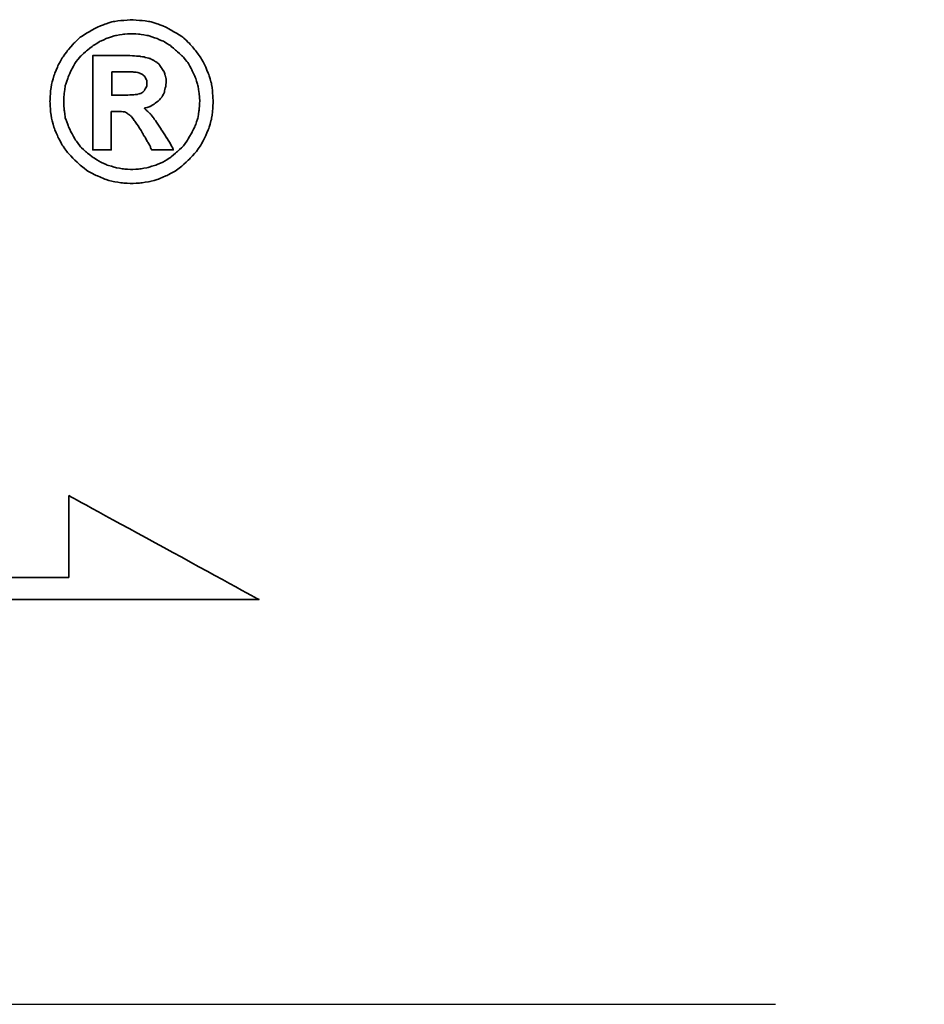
# Model space of a CAD drawing. Extents: x 36 to 141, y 71 to 133.
# Tile 45 of 47: x 129.68 to 132.86, y 98.27 to 101.73. Entities that reach past the tile are written whole.
import ezdxf

# ---------------------------------------------------------------- set-up
doc = ezdxf.new("R2010")
doc.units = 0
doc.header["$LTSCALE"] = 5
doc.header["$MEASUREMENT"] = 0
doc.linetypes.add('CENTER', pattern=[2, 1.25, -0.25, 0.25, -0.25])
for name, color, linetype in [('CL', 1, 'CENTER'), ('DIM', 4, 'CONTINUOUS'), ('layer 1', 7, 'CONTINUOUS')]:
    doc.layers.add(name, color=color, linetype=linetype)

# ---------------------------------------------------------------- blocks, each defined once
blk = doc.blocks.new('TBI MOTION logo(完整正式版)')
at = {"layer": 'layer 1', "color": 22, "lineweight": 35}
for points, knots in [([(81.20634, 4.98624), (81.20634, 4.98624), (81.18649, 5.32862), (81.18649, 5.32862), (81.18649, 5.32862), (81.18649, 5.32862), (81.13886, 5.66206), (81.13886, 5.66206), (81.13886, 5.66206), (81.13886, 5.66206), (81.04359, 5.97764), (81.04359, 5.97764), (81.04359, 5.97764), (81.04359, 5.97764), (80.91061, 6.29124), (80.91061, 6.29124), (80.91061, 6.29124), (80.91061, 6.29124), (80.75778, 6.58697), (80.75778, 6.58697), (80.75778, 6.58697), (80.75778, 6.58697), (80.5593, 6.85294), (80.5593, 6.85294), (80.5593, 6.85294), (80.5593, 6.85294), (80.33105, 7.1189), (80.33105, 7.1189), (80.33105, 7.1189), (80.33105, 7.1189), (80.09287, 7.33921), (80.09287, 7.33921), (80.09287, 7.33921), (80.09287, 7.33921), (79.815, 7.51982), (79.815, 7.51982), (79.815, 7.51982), (79.815, 7.51982), (79.51133, 7.69051), (79.51133, 7.69051), (79.51133, 7.69051), (79.51133, 7.69051), (79.19773, 7.8235), (79.19773, 7.8235), (79.19773, 7.8235), (79.19773, 7.8235), (78.88215, 7.91877), (78.88215, 7.91877), (78.88215, 7.91877), (78.88215, 7.91877), (78.54871, 7.95846), (78.54871, 7.95846), (78.54871, 7.95846), (78.54871, 7.95846), (78.21526, 7.98625), (78.21526, 7.98625), (78.21526, 7.98625), (78.21526, 7.98625), (77.87388, 7.95846), (77.87388, 7.95846), (77.87388, 7.95846), (77.87388, 7.95846), (77.54044, 7.91877), (77.54044, 7.91877), (77.54044, 7.91877), (77.54044, 7.91877), (77.22485, 7.8235), (77.22485, 7.8235), (77.22485, 7.8235), (77.22485, 7.8235), (76.91027, 7.69051), (76.91027, 7.69051), (76.91027, 7.69051), (76.91027, 7.69051), (76.6056, 7.51982), (76.6056, 7.51982), (76.6056, 7.51982), (76.6056, 7.51982), (76.32972, 7.33921), (76.32972, 7.33921), (76.32972, 7.33921), (76.32972, 7.33921), (76.09154, 7.1189), (76.09154, 7.1189), (76.09154, 7.1189), (76.09154, 7.1189), (75.86329, 6.85294), (75.86329, 6.85294), (75.86329, 6.85294), (75.86329, 6.85294), (75.66382, 6.58697), (75.66382, 6.58697), (75.66382, 6.58697), (75.66382, 6.58697), (75.51099, 6.29124), (75.51099, 6.29124), (75.51099, 6.29124), (75.51099, 6.29124), (75.37702, 5.97764), (75.37702, 5.97764), (75.37702, 5.97764), (75.37702, 5.97764), (75.28175, 5.66206), (75.28175, 5.66206), (75.28175, 5.66206), (75.28175, 5.66206), (75.23411, 5.32862), (75.23411, 5.32862), (75.23411, 5.32862), (75.23411, 5.32862), (75.21625, 4.98624), (75.21625, 4.98624), (75.21625, 4.98624), (75.21625, 4.98624), (75.23411, 4.6528), (75.23411, 4.6528), (75.23411, 4.6528), (75.23411, 4.6528), (75.28175, 4.32035), (75.28175, 4.32035), (75.28175, 4.32035), (75.28175, 4.32035), (75.37702, 3.99583), (75.37702, 3.99583), (75.37702, 3.99583), (75.37702, 3.99583), (75.51099, 3.68224), (75.51099, 3.68224), (75.51099, 3.68224), (75.51099, 3.68224), (75.66382, 3.38749), (75.66382, 3.38749), (75.66382, 3.38749), (75.66382, 3.38749), (75.86329, 3.10963), (75.86329, 3.10963), (75.86329, 3.10963), (75.86329, 3.10963), (76.09154, 2.87145), (76.09154, 2.87145), (76.09154, 2.87145), (76.09154, 2.87145), (76.32972, 2.6432), (76.32972, 2.6432), (76.32972, 2.6432), (76.32972, 2.6432), (76.6056, 2.43381), (76.6056, 2.43381), (76.6056, 2.43381), (76.6056, 2.43381), (76.91027, 2.27205), (76.91027, 2.27205), (76.91027, 2.27205), (76.91027, 2.27205), (77.22485, 2.13906), (77.22485, 2.13906), (77.22485, 2.13906), (77.22485, 2.13906), (77.54044, 2.0438), (77.54044, 2.0438), (77.54044, 2.0438), (77.54044, 2.0438), (77.87388, 1.99616), (77.87388, 1.99616), (77.87388, 1.99616), (77.87388, 1.99616), (78.21526, 1.97631), (78.21526, 1.97631), (78.21526, 1.97631), (78.21526, 1.97631), (78.54871, 1.99616), (78.54871, 1.99616), (78.54871, 1.99616), (78.54871, 1.99616), (78.88215, 2.0438), (78.88215, 2.0438), (78.88215, 2.0438), (78.88215, 2.0438), (79.19773, 2.13906), (79.19773, 2.13906), (79.19773, 2.13906), (79.19773, 2.13906), (79.51133, 2.27205), (79.51133, 2.27205), (79.51133, 2.27205), (79.51133, 2.27205), (79.815, 2.43381), (79.815, 2.43381), (79.815, 2.43381), (79.815, 2.43381), (80.09287, 2.6432), (80.09287, 2.6432), (80.09287, 2.6432), (80.09287, 2.6432), (80.33105, 2.87145), (80.33105, 2.87145), (80.33105, 2.87145), (80.33105, 2.87145), (80.5593, 3.10963), (80.5593, 3.10963), (80.5593, 3.10963), (80.5593, 3.10963), (80.75778, 3.38749), (80.75778, 3.38749), (80.75778, 3.38749), (80.75778, 3.38749), (80.91061, 3.68224), (80.91061, 3.68224), (80.91061, 3.68224), (80.91061, 3.68224), (81.04359, 3.99583), (81.04359, 3.99583), (81.04359, 3.99583), (81.04359, 3.99583), (81.13886, 4.32035), (81.13886, 4.32035), (81.13886, 4.32035), (81.13886, 4.32035), (81.18649, 4.6528), (81.18649, 4.6528), (81.18649, 4.6528), (81.18649, 4.6528), (81.20634, 4.98624), (81.20634, 4.98624)], [0, 0, 0, 0, 0.01785714, 0.01785714, 0.01785714, 0.01785715, 0.03571429, 0.03571429, 0.03571429, 0.0357143, 0.05357143, 0.05357143, 0.05357143, 0.05357144, 0.07142857, 0.07142857, 0.07142857, 0.07142858, 0.08928571, 0.08928571, 0.08928571, 0.08928572, 0.10714286, 0.10714286, 0.10714286, 0.10714287, 0.125, 0.125, 0.125, 0.12500001, 0.14285714, 0.14285714, 0.14285714, 0.14285715, 0.16071429, 0.16071429, 0.16071429, 0.1607143, 0.17857143, 0.17857143, 0.17857143, 0.17857144, 0.19642857, 0.19642857, 0.19642857, 0.19642858, 0.21428571, 0.21428571, 0.21428571, 0.21428572, 0.23214286, 0.23214286, 0.23214286, 0.23214287, 0.25, 0.25, 0.25, 0.25000001, 0.26785714, 0.26785714, 0.26785714, 0.26785715, 0.28571429, 0.28571429, 0.28571429, 0.2857143, 0.30357143, 0.30357143, 0.30357143, 0.30357144, 0.32142857, 0.32142857, 0.32142857, 0.32142858, 0.33928571, 0.33928571, 0.33928571, 0.33928572, 0.35714286, 0.35714286, 0.35714286, 0.35714287, 0.375, 0.375, 0.375, 0.37500001, 0.39285714, 0.39285714, 0.39285714, 0.39285715, 0.41071429, 0.41071429, 0.41071429, 0.4107143, 0.42857143, 0.42857143, 0.42857143, 0.42857144, 0.44642857, 0.44642857, 0.44642857, 0.44642858, 0.46428571, 0.46428571, 0.46428571, 0.46428572, 0.48214286, 0.48214286, 0.48214286, 0.48214287, 0.5, 0.5, 0.5, 0.50000001, 0.51785714, 0.51785714, 0.51785714, 0.51785715, 0.53571429, 0.53571429, 0.53571429, 0.5357143, 0.55357143, 0.55357143, 0.55357143, 0.55357144, 0.57142857, 0.57142857, 0.57142857, 0.57142858, 0.58928571, 0.58928571, 0.58928571, 0.58928572, 0.60714286, 0.60714286, 0.60714286, 0.60714287, 0.625, 0.625, 0.625, 0.62500001, 0.64285714, 0.64285714, 0.64285714, 0.64285715, 0.66071429, 0.66071429, 0.66071429, 0.6607143, 0.67857143, 0.67857143, 0.67857143, 0.67857144, 0.69642857, 0.69642857, 0.69642857, 0.69642858, 0.71428571, 0.71428571, 0.71428571, 0.71428572, 0.73214286, 0.73214286, 0.73214286, 0.73214287, 0.75, 0.75, 0.75, 0.75000001, 0.76785714, 0.76785714, 0.76785714, 0.76785715, 0.78571429, 0.78571429, 0.78571429, 0.7857143, 0.80357143, 0.80357143, 0.80357143, 0.80357144, 0.82142857, 0.82142857, 0.82142857, 0.82142858, 0.83928571, 0.83928571, 0.83928571, 0.83928572, 0.85714286, 0.85714286, 0.85714286, 0.85714287, 0.875, 0.875, 0.875, 0.87500001, 0.89285714, 0.89285714, 0.89285714, 0.89285715, 0.91071429, 0.91071429, 0.91071429, 0.9107143, 0.92857143, 0.92857143, 0.92857143, 0.92857144, 0.94642857, 0.94642857, 0.94642857, 0.94642858, 0.96428571, 0.96428571, 0.96428571, 0.96428572, 0.98214286, 0.98214286, 0.98214286, 0.98214287, 1, 1, 1, 1]), ([(80.71014, 4.98624), (80.71014, 4.98624), (80.69129, 5.29091), (80.69129, 5.29091), (80.69129, 5.29091), (80.69129, 5.29091), (80.64464, 5.57672), (80.64464, 5.57672), (80.64464, 5.57672), (80.64464, 5.57672), (80.54937, 5.87245), (80.54937, 5.87245), (80.54937, 5.87245), (80.54937, 5.87245), (80.41639, 6.14833), (80.41639, 6.14833), (80.41639, 6.14833), (80.41639, 6.14833), (80.27349, 6.41429), (80.27349, 6.41429), (80.27349, 6.41429), (80.27349, 6.41429), (80.08295, 6.64255), (80.08295, 6.64255), (80.08295, 6.64255), (80.08295, 6.64255), (79.86264, 6.84301), (79.86264, 6.84301), (79.86264, 6.84301), (79.86264, 6.84301), (79.63439, 7.03355), (79.63439, 7.03355), (79.63439, 7.03355), (79.63439, 7.03355), (79.37835, 7.1963), (79.37835, 7.1963), (79.37835, 7.1963), (79.37835, 7.1963), (79.10246, 7.30944), (79.10246, 7.30944), (79.10246, 7.30944), (79.10246, 7.30944), (78.81665, 7.40471), (78.81665, 7.40471), (78.81665, 7.40471), (78.81665, 7.40471), (78.511, 7.45234), (78.511, 7.45234), (78.511, 7.45234), (78.511, 7.45234), (78.21526, 7.47219), (78.21526, 7.47219), (78.21526, 7.47219), (78.21526, 7.47219), (77.9106, 7.45234), (77.9106, 7.45234), (77.9106, 7.45234), (77.9106, 7.45234), (77.61685, 7.40471), (77.61685, 7.40471), (77.61685, 7.40471), (77.61685, 7.40471), (77.32012, 7.30944), (77.32012, 7.30944), (77.32012, 7.30944), (77.32012, 7.30944), (77.06309, 7.1963), (77.06309, 7.1963), (77.06309, 7.1963), (77.06309, 7.1963), (76.80606, 7.03355), (76.80606, 7.03355), (76.80606, 7.03355), (76.80606, 7.03355), (76.55797, 6.84301), (76.55797, 6.84301), (76.55797, 6.84301), (76.55797, 6.84301), (76.34063, 6.64255), (76.34063, 6.64255), (76.34063, 6.64255), (76.34063, 6.64255), (76.1491, 6.41429), (76.1491, 6.41429), (76.1491, 6.41429), (76.1491, 6.41429), (76.0062, 6.14833), (76.0062, 6.14833), (76.0062, 6.14833), (76.0062, 6.14833), (75.88314, 5.87245), (75.88314, 5.87245), (75.88314, 5.87245), (75.88314, 5.87245), (75.77794, 5.57672), (75.77794, 5.57672), (75.77794, 5.57672), (75.77794, 5.57672), (75.73924, 5.29091), (75.73924, 5.29091), (75.73924, 5.29091), (75.73924, 5.29091), (75.72039, 4.98624), (75.72039, 4.98624), (75.72039, 4.98624), (75.72039, 4.98624), (75.73924, 4.67165), (75.73924, 4.67165), (75.73924, 4.67165), (75.73924, 4.67165), (75.77794, 4.37791), (75.77794, 4.37791), (75.77794, 4.37791), (75.77794, 4.37791), (75.88314, 4.10102), (75.88314, 4.10102), (75.88314, 4.10102), (75.88314, 4.10102), (76.0062, 3.83407), (76.0062, 3.83407), (76.0062, 3.83407), (76.0062, 3.83407), (76.15902, 3.56811), (76.15902, 3.56811), (76.15902, 3.56811), (76.15902, 3.56811), (76.34063, 3.32001), (76.34063, 3.32001), (76.34063, 3.32001), (76.34063, 3.32001), (76.55797, 3.11955), (76.55797, 3.11955), (76.55797, 3.11955), (76.55797, 3.11955), (76.80606, 2.92901), (76.80606, 2.92901), (76.80606, 2.92901), (76.80606, 2.92901), (77.06309, 2.76725), (77.06309, 2.76725), (77.06309, 2.76725), (77.06309, 2.76725), (77.32012, 2.65412), (77.32012, 2.65412), (77.32012, 2.65412), (77.32012, 2.65412), (77.61685, 2.55786), (77.61685, 2.55786), (77.61685, 2.55786), (77.61685, 2.55786), (77.9106, 2.51022), (77.9106, 2.51022), (77.9106, 2.51022), (77.9106, 2.51022), (78.21526, 2.49137), (78.21526, 2.49137), (78.21526, 2.49137), (78.21526, 2.49137), (78.511, 2.51022), (78.511, 2.51022), (78.511, 2.51022), (78.511, 2.51022), (78.81665, 2.55786), (78.81665, 2.55786), (78.81665, 2.55786), (78.81665, 2.55786), (79.10246, 2.65412), (79.10246, 2.65412), (79.10246, 2.65412), (79.10246, 2.65412), (79.37835, 2.76725), (79.37835, 2.76725), (79.37835, 2.76725), (79.37835, 2.76725), (79.63439, 2.92901), (79.63439, 2.92901), (79.63439, 2.92901), (79.63439, 2.92901), (79.86264, 3.11955), (79.86264, 3.11955), (79.86264, 3.11955), (79.86264, 3.11955), (80.08295, 3.32001), (80.08295, 3.32001), (80.08295, 3.32001), (80.08295, 3.32001), (80.26356, 3.56811), (80.26356, 3.56811), (80.26356, 3.56811), (80.26356, 3.56811), (80.41639, 3.83407), (80.41639, 3.83407), (80.41639, 3.83407), (80.41639, 3.83407), (80.54937, 4.10102), (80.54937, 4.10102), (80.54937, 4.10102), (80.54937, 4.10102), (80.64464, 4.37791), (80.64464, 4.37791), (80.64464, 4.37791), (80.64464, 4.37791), (80.69129, 4.67165), (80.69129, 4.67165), (80.69129, 4.67165), (80.69129, 4.67165), (80.71014, 4.98624), (80.71014, 4.98624)], [0, 0, 0, 0, 0.01923077, 0.01923077, 0.01923077, 0.01923078, 0.03846154, 0.03846154, 0.03846154, 0.03846155, 0.05769231, 0.05769231, 0.05769231, 0.05769232, 0.07692308, 0.07692308, 0.07692308, 0.07692309, 0.09615385, 0.09615385, 0.09615385, 0.09615386, 0.11538462, 0.11538462, 0.11538462, 0.11538463, 0.13461538, 0.13461538, 0.13461538, 0.13461539, 0.15384615, 0.15384615, 0.15384615, 0.15384616, 0.17307692, 0.17307692, 0.17307692, 0.17307693, 0.19230769, 0.19230769, 0.19230769, 0.1923077, 0.21153846, 0.21153846, 0.21153846, 0.21153847, 0.23076923, 0.23076923, 0.23076923, 0.23076924, 0.25, 0.25, 0.25, 0.25000001, 0.26923077, 0.26923077, 0.26923077, 0.26923078, 0.28846154, 0.28846154, 0.28846154, 0.28846155, 0.30769231, 0.30769231, 0.30769231, 0.30769232, 0.32692308, 0.32692308, 0.32692308, 0.32692309, 0.34615385, 0.34615385, 0.34615385, 0.34615386, 0.36538462, 0.36538462, 0.36538462, 0.36538463, 0.38461538, 0.38461538, 0.38461538, 0.38461539, 0.40384615, 0.40384615, 0.40384615, 0.40384616, 0.42307692, 0.42307692, 0.42307692, 0.42307693, 0.44230769, 0.44230769, 0.44230769, 0.4423077, 0.46153846, 0.46153846, 0.46153846, 0.46153847, 0.48076923, 0.48076923, 0.48076923, 0.48076924, 0.5, 0.5, 0.5, 0.50000001, 0.51923077, 0.51923077, 0.51923077, 0.51923078, 0.53846154, 0.53846154, 0.53846154, 0.53846155, 0.55769231, 0.55769231, 0.55769231, 0.55769232, 0.57692308, 0.57692308, 0.57692308, 0.57692309, 0.59615385, 0.59615385, 0.59615385, 0.59615386, 0.61538462, 0.61538462, 0.61538462, 0.61538463, 0.63461538, 0.63461538, 0.63461538, 0.63461539, 0.65384615, 0.65384615, 0.65384615, 0.65384616, 0.67307692, 0.67307692, 0.67307692, 0.67307693, 0.69230769, 0.69230769, 0.69230769, 0.6923077, 0.71153846, 0.71153846, 0.71153846, 0.71153847, 0.73076923, 0.73076923, 0.73076923, 0.73076924, 0.75, 0.75, 0.75, 0.75000001, 0.76923077, 0.76923077, 0.76923077, 0.76923078, 0.78846154, 0.78846154, 0.78846154, 0.78846155, 0.80769231, 0.80769231, 0.80769231, 0.80769232, 0.82692308, 0.82692308, 0.82692308, 0.82692309, 0.84615385, 0.84615385, 0.84615385, 0.84615386, 0.86538462, 0.86538462, 0.86538462, 0.86538463, 0.88461538, 0.88461538, 0.88461538, 0.88461539, 0.90384615, 0.90384615, 0.90384615, 0.90384616, 0.92307692, 0.92307692, 0.92307692, 0.92307693, 0.94230769, 0.94230769, 0.94230769, 0.9423077, 0.96153846, 0.96153846, 0.96153846, 0.96153847, 0.98076923, 0.98076923, 0.98076923, 0.98076924, 1, 1, 1, 1]), ([(76.78721, 3.2823), (76.78721, 3.2823), (76.78721, 3.32001), (76.78721, 3.32001), (76.78721, 3.32001), (76.78721, 3.32001), (76.78721, 3.42422), (76.78721, 3.42422), (76.78721, 3.42422), (76.78721, 3.42422), (76.78721, 3.59689), (76.78721, 3.59689), (76.78721, 3.59689), (76.78721, 3.59689), (76.78721, 3.80529), (76.78721, 3.80529), (76.78721, 3.80529), (76.78721, 3.80529), (76.78721, 4.0524), (76.78721, 4.0524), (76.78721, 4.0524), (76.78721, 4.0524), (76.78721, 4.32035), (76.78721, 4.32035), (76.78721, 4.32035), (76.78721, 4.32035), (76.78721, 4.92868), (76.78721, 4.92868), (76.78721, 4.92868), (76.78721, 4.92868), (76.78721, 5.53801), (76.78721, 5.53801), (76.78721, 5.53801), (76.78721, 5.53801), (76.78721, 5.82482), (76.78721, 5.82482), (76.78721, 5.82482), (76.78721, 5.82482), (76.78721, 6.07291), (76.78721, 6.07291), (76.78721, 6.07291), (76.78721, 6.07291), (76.78721, 6.30017), (76.78721, 6.30017), (76.78721, 6.30017), (76.78721, 6.30017), (76.78721, 6.45399), (76.78721, 6.45399), (76.78721, 6.45399), (76.78721, 6.45399), (76.78721, 6.5572), (76.78721, 6.5572), (76.78721, 6.5572), (76.78721, 6.5572), (76.78721, 6.59689), (76.78721, 6.59689), (76.78721, 6.59689), (76.78721, 6.59689), (76.78721, 6.67232), (76.78721, 6.67232), (76.78721, 6.67232), (76.78721, 6.67232), (76.8537, 6.67232), (76.8537, 6.67232), (76.8537, 6.67232), (76.8537, 6.67232), (76.87355, 6.67232), (76.87355, 6.67232), (76.87355, 6.67232), (76.87355, 6.67232), (76.91027, 6.67232), (76.91027, 6.67232), (76.91027, 6.67232), (76.91027, 6.67232), (77.04424, 6.67232), (77.04424, 6.67232), (77.04424, 6.67232), (77.04424, 6.67232), (77.22485, 6.67232), (77.22485, 6.67232), (77.22485, 6.67232), (77.22485, 6.67232), (77.43524, 6.67232), (77.43524, 6.67232), (77.43524, 6.67232), (77.43524, 6.67232), (77.65357, 6.67232), (77.65357, 6.67232), (77.65357, 6.67232), (77.65357, 6.67232), (77.82625, 6.67232), (77.82625, 6.67232), (77.82625, 6.67232), (77.82625, 6.67232), (77.94037, 6.67232), (77.94037, 6.67232), (77.94037, 6.67232), (77.94037, 6.67232), (77.97709, 6.67232), (77.97709, 6.67232), (77.97709, 6.67232), (77.97709, 6.67232), (77.99694, 6.67232), (77.99694, 6.67232), (77.99694, 6.67232), (77.99694, 6.67232), (78.00686, 6.67232), (78.00686, 6.67232), (78.00686, 6.67232), (78.00686, 6.67232), (78.28275, 6.6624), (78.28275, 6.6624), (78.28275, 6.6624), (78.28275, 6.6624), (78.50107, 6.64255), (78.50107, 6.64255), (78.50107, 6.64255), (78.50107, 6.64255), (78.511, 6.64255), (78.511, 6.64255), (78.511, 6.64255), (78.511, 6.64255), (78.70154, 6.61476), (78.70154, 6.61476), (78.70154, 6.61476), (78.70154, 6.61476), (78.70154, 6.60483), (78.70154, 6.60483), (78.70154, 6.60483), (78.70154, 6.60483), (78.86429, 6.56713), (78.86429, 6.56713), (78.86429, 6.56713), (78.86429, 6.56713), (78.87223, 6.56713), (78.87223, 6.56713), (78.87223, 6.56713), (78.87223, 6.56713), (78.99727, 6.51056), (78.99727, 6.51056), (78.99727, 6.51056), (78.99727, 6.51056), (79.00719, 6.51056), (79.00719, 6.51056), (79.00719, 6.51056), (79.00719, 6.51056), (79.00719, 6.50162), (79.00719, 6.50162), (79.00719, 6.50162), (79.00719, 6.50162), (79.1104, 6.43415), (79.1104, 6.43415), (79.1104, 6.43415), (79.1104, 6.43415), (79.12132, 6.43415), (79.12132, 6.43415), (79.12132, 6.43415), (79.12132, 6.43415), (79.22552, 6.34781), (79.22552, 6.34781), (79.22552, 6.34781), (79.22552, 6.34781), (79.23544, 6.33888), (79.23544, 6.33888), (79.23544, 6.33888), (79.23544, 6.33888), (79.23544, 6.32895), (79.23544, 6.32895), (79.23544, 6.32895), (79.23544, 6.32895), (79.31087, 6.21483), (79.31087, 6.21483), (79.31087, 6.21483), (79.31087, 6.21483), (79.38629, 6.1007), (79.38629, 6.1007), (79.38629, 6.1007), (79.38629, 6.1007), (79.3972, 6.1007), (79.3972, 6.1007), (79.3972, 6.1007), (79.3972, 6.1007), (79.3972, 6.09078), (79.3972, 6.09078), (79.3972, 6.09078), (79.3972, 6.09078), (79.43392, 5.97764), (79.43392, 5.97764), (79.43392, 5.97764), (79.43392, 5.97764), (79.43392, 5.96772), (79.43392, 5.96772), (79.43392, 5.96772), (79.43392, 5.96772), (79.47362, 5.83474), (79.47362, 5.83474), (79.47362, 5.83474), (79.47362, 5.83474), (79.48156, 5.82482), (79.48156, 5.82482), (79.48156, 5.82482), (79.48156, 5.82482), (79.48156, 5.69977), (79.48156, 5.69977), (79.48156, 5.69977), (79.48156, 5.69977), (79.48156, 5.69183), (79.48156, 5.69183), (79.48156, 5.69183), (79.48156, 5.69183), (79.4637, 5.51915), (79.4637, 5.51915), (79.4637, 5.51915), (79.4637, 5.51915), (79.4637, 5.51122), (79.4637, 5.51122), (79.4637, 5.51122), (79.4637, 5.51122), (79.45377, 5.51122), (79.45377, 5.51122), (79.45377, 5.51122), (79.45377, 5.51122), (79.41507, 5.34847), (79.41507, 5.34847), (79.41507, 5.34847), (79.41507, 5.34847), (79.41507, 5.33854), (79.41507, 5.33854), (79.41507, 5.33854), (79.41507, 5.33854), (79.41507, 5.32862), (79.41507, 5.32862), (79.41507, 5.32862), (79.41507, 5.32862), (79.33865, 5.16785), (79.33865, 5.16785), (79.33865, 5.16785), (79.33865, 5.16785), (79.33071, 5.15693), (79.33071, 5.15693), (79.33071, 5.15693), (79.33071, 5.15693), (79.2156, 5.02495), (79.2156, 5.02495), (79.2156, 5.02495), (79.2156, 5.02495), (79.20567, 5.01502), (79.20567, 5.01502), (79.20567, 5.01502), (79.20567, 5.01502), (79.05483, 4.89991), (79.05483, 4.89991), (79.05483, 4.89991), (79.05483, 4.89991), (79.04491, 4.89197), (79.04491, 4.89197), (79.04491, 4.89197), (79.04491, 4.89197), (78.89208, 4.7967), (78.89208, 4.7967), (78.89208, 4.7967), (78.89208, 4.7967), (78.88215, 4.7967), (78.88215, 4.7967), (78.88215, 4.7967), (78.88215, 4.7967), (78.69161, 4.73913), (78.69161, 4.73913), (78.69161, 4.73913), (78.69161, 4.73913), (78.68169, 4.73913), (78.68169, 4.73913), (78.68169, 4.73913), (78.68169, 4.73913), (78.68169, 4.72921), (78.68169, 4.72921), (78.68169, 4.72921), (78.68169, 4.72921), (78.78688, 4.63394), (78.78688, 4.63394), (78.78688, 4.63394), (78.78688, 4.63394), (78.902, 4.52875), (78.902, 4.52875), (78.902, 4.52875), (78.902, 4.52875), (78.91093, 4.52081), (78.91093, 4.52081), (78.91093, 4.52081), (78.91093, 4.52081), (79.02506, 4.36798), (79.02506, 4.36798), (79.02506, 4.36798), (79.02506, 4.36798), (79.1501, 4.1953), (79.1501, 4.1953), (79.1501, 4.1953), (79.1501, 4.1953), (79.1501, 4.18736), (79.1501, 4.18736), (79.1501, 4.18736), (79.1501, 4.18736), (79.29201, 3.96705), (79.29201, 3.96705), (79.29201, 3.96705), (79.29201, 3.96705), (79.31087, 3.93828), (79.31087, 3.93828), (79.31087, 3.93828), (79.31087, 3.93828), (79.32079, 3.93828), (79.32079, 3.93828), (79.32079, 3.93828), (79.32079, 3.93828), (79.3585, 3.87178), (79.3585, 3.87178), (79.3585, 3.87178), (79.3585, 3.87178), (79.50141, 3.64353), (79.50141, 3.64353), (79.50141, 3.64353), (79.50141, 3.64353), (79.51133, 3.64353), (79.51133, 3.64353), (79.51133, 3.64353), (79.51133, 3.64353), (79.64431, 3.41528), (79.64431, 3.41528), (79.64431, 3.41528), (79.64431, 3.41528), (79.68202, 3.3478), (79.68202, 3.3478), (79.68202, 3.3478), (79.68202, 3.3478), (79.70187, 3.31009), (79.70187, 3.31009), (79.70187, 3.31009), (79.70187, 3.31009), (79.7495, 3.2049), (79.7495, 3.2049), (79.7495, 3.2049), (79.7495, 3.2049), (79.64431, 3.2049), (79.64431, 3.2049), (79.64431, 3.2049), (79.64431, 3.2049), (79.62546, 3.2049), (79.62546, 3.2049), (79.62546, 3.2049), (79.62546, 3.2049), (79.53912, 3.2049), (79.53912, 3.2049), (79.53912, 3.2049), (79.53912, 3.2049), (79.31087, 3.2049), (79.31087, 3.2049), (79.31087, 3.2049), (79.31087, 3.2049), (79.08262, 3.2049), (79.08262, 3.2049), (79.08262, 3.2049), (79.08262, 3.2049), (79.00719, 3.2049), (79.00719, 3.2049), (79.00719, 3.2049), (79.00719, 3.2049), (78.98735, 3.2049), (78.98735, 3.2049), (78.98735, 3.2049), (78.98735, 3.2049), (78.94964, 3.2049), (78.94964, 3.2049), (78.94964, 3.2049), (78.94964, 3.2049), (78.92979, 3.24459), (78.92979, 3.24459), (78.92979, 3.24459), (78.92979, 3.24459), (78.91093, 3.2823), (78.91093, 3.2823), (78.91093, 3.2823), (78.91093, 3.2823), (78.91093, 3.29223), (78.91093, 3.29223), (78.91093, 3.29223), (78.91093, 3.29223), (78.89208, 3.3478), (78.89208, 3.3478), (78.89208, 3.3478), (78.89208, 3.3478), (78.78688, 3.52048), (78.78688, 3.52048), (78.78688, 3.52048), (78.78688, 3.52048), (78.69161, 3.7001), (78.69161, 3.7001), (78.69161, 3.7001), (78.69161, 3.7001), (78.6539, 3.7388), (78.6539, 3.7388), (78.6539, 3.7388), (78.6539, 3.7388), (78.64398, 3.74873), (78.64398, 3.74873), (78.64398, 3.74873), (78.64398, 3.74873), (78.64398, 3.75766), (78.64398, 3.75766), (78.64398, 3.75766), (78.64398, 3.75766), (78.63405, 3.78644), (78.63405, 3.78644), (78.63405, 3.78644), (78.63405, 3.78644), (78.48321, 4.04347), (78.48321, 4.04347), (78.48321, 4.04347), (78.48321, 4.04347), (78.33038, 4.2618), (78.33038, 4.2618), (78.33038, 4.2618), (78.33038, 4.2618), (78.20732, 4.43447), (78.20732, 4.43447), (78.20732, 4.43447), (78.20732, 4.43447), (78.09221, 4.52081), (78.09221, 4.52081), (78.09221, 4.52081), (78.09221, 4.52081), (78.02472, 4.56845), (78.02472, 4.56845), (78.02472, 4.56845), (78.02472, 4.56845), (77.9493, 4.60616), (77.9493, 4.60616), (77.9493, 4.60616), (77.9493, 4.60616), (77.8451, 4.61608), (77.8451, 4.61608), (77.8451, 4.61608), (77.8451, 4.61608), (77.71113, 4.61608), (77.71113, 4.61608), (77.71113, 4.61608), (77.71113, 4.61608), (77.69128, 4.61608), (77.69128, 4.61608), (77.69128, 4.61608), (77.69128, 4.61608), (77.67342, 4.61608), (77.67342, 4.61608), (77.67342, 4.61608), (77.67342, 4.61608), (77.5583, 4.61608), (77.5583, 4.61608), (77.5583, 4.61608), (77.5583, 4.61608), (77.46303, 4.61608), (77.46303, 4.61608), (77.46303, 4.61608), (77.46303, 4.61608), (77.46303, 4.54761), (77.46303, 4.54761), (77.46303, 4.54761), (77.46303, 4.54761), (77.46303, 4.47318), (77.46303, 4.47318), (77.46303, 4.47318), (77.46303, 4.47318), (77.46303, 4.24294), (77.46303, 4.24294), (77.46303, 4.24294), (77.46303, 4.24294), (77.46303, 3.99583), (77.46303, 3.99583), (77.46303, 3.99583), (77.46303, 3.99583), (77.46303, 3.72888), (77.46303, 3.72888), (77.46303, 3.72888), (77.46303, 3.72888), (77.46303, 3.51055), (77.46303, 3.51055), (77.46303, 3.51055), (77.46303, 3.51055), (77.46303, 3.42422), (77.46303, 3.42422), (77.46303, 3.42422), (77.46303, 3.42422), (77.46303, 3.35773), (77.46303, 3.35773), (77.46303, 3.35773), (77.46303, 3.35773), (77.46303, 3.30017), (77.46303, 3.30017), (77.46303, 3.30017), (77.46303, 3.30017), (77.46303, 3.2823), (77.46303, 3.2823), (77.46303, 3.2823), (77.46303, 3.2823), (77.46303, 3.2049), (77.46303, 3.2049), (77.46303, 3.2049), (77.46303, 3.2049), (77.39753, 3.2049), (77.39753, 3.2049), (77.39753, 3.2049), (77.39753, 3.2049), (77.37768, 3.2049), (77.37768, 3.2049), (77.37768, 3.2049), (77.37768, 3.2049), (77.32012, 3.2049), (77.32012, 3.2049), (77.32012, 3.2049), (77.32012, 3.2049), (77.12165, 3.2049), (77.12165, 3.2049), (77.12165, 3.2049), (77.12165, 3.2049), (76.94897, 3.2049), (76.94897, 3.2049), (76.94897, 3.2049), (76.94897, 3.2049), (76.8924, 3.2049), (76.8924, 3.2049), (76.8924, 3.2049), (76.8924, 3.2049), (76.8537, 3.2049), (76.8537, 3.2049), (76.8537, 3.2049), (76.8537, 3.2049), (76.78721, 3.2049), (76.78721, 3.2049), (76.78721, 3.2049), (76.78721, 3.2049), (76.78721, 3.2823), (76.78721, 3.2823)], [0, 0, 0, 0, 0.00740741, 0.00740741, 0.00740741, 0.00740742, 0.01481481, 0.01481481, 0.01481481, 0.01481482, 0.02222222, 0.02222222, 0.02222222, 0.02222223, 0.02962963, 0.02962963, 0.02962963, 0.02962964, 0.03703704, 0.03703704, 0.03703704, 0.03703705, 0.04444444, 0.04444444, 0.04444444, 0.04444445, 0.05185185, 0.05185185, 0.05185185, 0.05185186, 0.05925926, 0.05925926, 0.05925926, 0.05925927, 0.06666667, 0.06666667, 0.06666667, 0.06666668, 0.07407407, 0.07407407, 0.07407407, 0.07407408, 0.08148148, 0.08148148, 0.08148148, 0.08148149, 0.08888889, 0.08888889, 0.08888889, 0.0888889, 0.0962963, 0.0962963, 0.0962963, 0.09629631, 0.1037037, 0.1037037, 0.1037037, 0.10370371, 0.11111111, 0.11111111, 0.11111111, 0.11111112, 0.11851852, 0.11851852, 0.11851852, 0.11851853, 0.12592593, 0.12592593, 0.12592593, 0.12592594, 0.13333333, 0.13333333, 0.13333333, 0.13333334, 0.14074074, 0.14074074, 0.14074074, 0.14074075, 0.14814815, 0.14814815, 0.14814815, 0.14814816, 0.15555556, 0.15555556, 0.15555556, 0.15555557, 0.16296296, 0.16296296, 0.16296296, 0.16296297, 0.17037037, 0.17037037, 0.17037037, 0.17037038, 0.17777778, 0.17777778, 0.17777778, 0.17777779, 0.18518519, 0.18518519, 0.18518519, 0.1851852, 0.19259259, 0.19259259, 0.19259259, 0.1925926, 0.2, 0.2, 0.2, 0.20000001, 0.20740741, 0.20740741, 0.20740741, 0.20740742, 0.21481481, 0.21481481, 0.21481481, 0.21481482, 0.22222222, 0.22222222, 0.22222222, 0.22222223, 0.22962963, 0.22962963, 0.22962963, 0.22962964, 0.23703704, 0.23703704, 0.23703704, 0.23703705, 0.24444444, 0.24444444, 0.24444444, 0.24444445, 0.25185185, 0.25185185, 0.25185185, 0.25185186, 0.25925926, 0.25925926, 0.25925926, 0.25925927, 0.26666667, 0.26666667, 0.26666667, 0.26666668, 0.27407407, 0.27407407, 0.27407407, 0.27407408, 0.28148148, 0.28148148, 0.28148148, 0.28148149, 0.28888889, 0.28888889, 0.28888889, 0.2888889, 0.2962963, 0.2962963, 0.2962963, 0.29629631, 0.3037037, 0.3037037, 0.3037037, 0.30370371, 0.31111111, 0.31111111, 0.31111111, 0.31111112, 0.31851852, 0.31851852, 0.31851852, 0.31851853, 0.32592593, 0.32592593, 0.32592593, 0.32592594, 0.33333333, 0.33333333, 0.33333333, 0.33333334, 0.34074074, 0.34074074, 0.34074074, 0.34074075, 0.34814815, 0.34814815, 0.34814815, 0.34814816, 0.35555556, 0.35555556, 0.35555556, 0.35555557, 0.36296296, 0.36296296, 0.36296296, 0.36296297, 0.37037037, 0.37037037, 0.37037037, 0.37037038, 0.37777778, 0.37777778, 0.37777778, 0.37777779, 0.38518519, 0.38518519, 0.38518519, 0.3851852, 0.39259259, 0.39259259, 0.39259259, 0.3925926, 0.4, 0.4, 0.4, 0.40000001, 0.40740741, 0.40740741, 0.40740741, 0.40740742, 0.41481481, 0.41481481, 0.41481481, 0.41481482, 0.42222222, 0.42222222, 0.42222222, 0.42222223, 0.42962963, 0.42962963, 0.42962963, 0.42962964, 0.43703704, 0.43703704, 0.43703704, 0.43703705, 0.44444444, 0.44444444, 0.44444444, 0.44444445, 0.45185185, 0.45185185, 0.45185185, 0.45185186, 0.45925926, 0.45925926, 0.45925926, 0.45925927, 0.46666667, 0.46666667, 0.46666667, 0.46666668, 0.47407407, 0.47407407, 0.47407407, 0.47407408, 0.48148148, 0.48148148, 0.48148148, 0.48148149, 0.48888889, 0.48888889, 0.48888889, 0.4888889, 0.4962963, 0.4962963, 0.4962963, 0.49629631, 0.5037037, 0.5037037, 0.5037037, 0.50370371, 0.51111111, 0.51111111, 0.51111111, 0.51111112, 0.51851852, 0.51851852, 0.51851852, 0.51851853, 0.52592593, 0.52592593, 0.52592593, 0.52592594, 0.53333333, 0.53333333, 0.53333333, 0.53333334, 0.54074074, 0.54074074, 0.54074074, 0.54074075, 0.54814815, 0.54814815, 0.54814815, 0.54814816, 0.55555556, 0.55555556, 0.55555556, 0.55555557, 0.56296296, 0.56296296, 0.56296296, 0.56296297, 0.57037037, 0.57037037, 0.57037037, 0.57037038, 0.57777778, 0.57777778, 0.57777778, 0.57777779, 0.58518519, 0.58518519, 0.58518519, 0.5851852, 0.59259259, 0.59259259, 0.59259259, 0.5925926, 0.6, 0.6, 0.6, 0.60000001, 0.60740741, 0.60740741, 0.60740741, 0.60740742, 0.61481481, 0.61481481, 0.61481481, 0.61481482, 0.62222222, 0.62222222, 0.62222222, 0.62222223, 0.62962963, 0.62962963, 0.62962963, 0.62962964, 0.63703704, 0.63703704, 0.63703704, 0.63703705, 0.64444444, 0.64444444, 0.64444444, 0.64444445, 0.65185185, 0.65185185, 0.65185185, 0.65185186, 0.65925926, 0.65925926, 0.65925926, 0.65925927, 0.66666667, 0.66666667, 0.66666667, 0.66666668, 0.67407407, 0.67407407, 0.67407407, 0.67407408, 0.68148148, 0.68148148, 0.68148148, 0.68148149, 0.68888889, 0.68888889, 0.68888889, 0.6888889, 0.6962963, 0.6962963, 0.6962963, 0.69629631, 0.7037037, 0.7037037, 0.7037037, 0.70370371, 0.71111111, 0.71111111, 0.71111111, 0.71111112, 0.71851852, 0.71851852, 0.71851852, 0.71851853, 0.72592593, 0.72592593, 0.72592593, 0.72592594, 0.73333333, 0.73333333, 0.73333333, 0.73333334, 0.74074074, 0.74074074, 0.74074074, 0.74074075, 0.74814815, 0.74814815, 0.74814815, 0.74814816, 0.75555556, 0.75555556, 0.75555556, 0.75555557, 0.76296296, 0.76296296, 0.76296296, 0.76296297, 0.77037037, 0.77037037, 0.77037037, 0.77037038, 0.77777778, 0.77777778, 0.77777778, 0.77777779, 0.78518519, 0.78518519, 0.78518519, 0.7851852, 0.79259259, 0.79259259, 0.79259259, 0.7925926, 0.8, 0.8, 0.8, 0.80000001, 0.80740741, 0.80740741, 0.80740741, 0.80740742, 0.81481481, 0.81481481, 0.81481481, 0.81481482, 0.82222222, 0.82222222, 0.82222222, 0.82222223, 0.82962963, 0.82962963, 0.82962963, 0.82962964, 0.83703704, 0.83703704, 0.83703704, 0.83703705, 0.84444444, 0.84444444, 0.84444444, 0.84444445, 0.85185185, 0.85185185, 0.85185185, 0.85185186, 0.85925926, 0.85925926, 0.85925926, 0.85925927, 0.86666667, 0.86666667, 0.86666667, 0.86666668, 0.87407407, 0.87407407, 0.87407407, 0.87407408, 0.88148148, 0.88148148, 0.88148148, 0.88148149, 0.88888889, 0.88888889, 0.88888889, 0.8888889, 0.8962963, 0.8962963, 0.8962963, 0.89629631, 0.9037037, 0.9037037, 0.9037037, 0.90370371, 0.91111111, 0.91111111, 0.91111111, 0.91111112, 0.91851852, 0.91851852, 0.91851852, 0.91851853, 0.92592593, 0.92592593, 0.92592593, 0.92592594, 0.93333333, 0.93333333, 0.93333333, 0.93333334, 0.94074074, 0.94074074, 0.94074074, 0.94074075, 0.94814815, 0.94814815, 0.94814815, 0.94814816, 0.95555556, 0.95555556, 0.95555556, 0.95555557, 0.96296296, 0.96296296, 0.96296296, 0.96296297, 0.97037037, 0.97037037, 0.97037037, 0.97037038, 0.97777778, 0.97777778, 0.97777778, 0.97777779, 0.98518519, 0.98518519, 0.98518519, 0.9851852, 0.99259259, 0.99259259, 0.99259259, 0.9925926, 1, 1, 1, 1]), ([(77.48288, 6.07291), (77.48288, 6.07291), (77.48288, 5.99551), (77.48288, 5.99551), (77.48288, 5.99551), (77.48288, 5.99551), (77.48288, 5.82482), (77.48288, 5.82482), (77.48288, 5.82482), (77.48288, 5.82482), (77.48288, 5.63328), (77.48288, 5.63328), (77.48288, 5.63328), (77.48288, 5.63328), (77.48288, 5.46358), (77.48288, 5.46358), (77.48288, 5.46358), (77.48288, 5.46358), (77.48288, 5.29091), (77.48288, 5.29091), (77.48288, 5.29091), (77.48288, 5.29091), (77.48288, 5.21449), (77.48288, 5.21449), (77.48288, 5.21449), (77.48288, 5.21449), (77.50074, 5.21449), (77.50074, 5.21449), (77.50074, 5.21449), (77.50074, 5.21449), (77.71113, 5.21449), (77.71113, 5.21449), (77.71113, 5.21449), (77.71113, 5.21449), (77.94037, 5.21449), (77.94037, 5.21449), (77.94037, 5.21449), (77.94037, 5.21449), (78.01579, 5.21449), (78.01579, 5.21449), (78.01579, 5.21449), (78.01579, 5.21449), (78.03465, 5.21449), (78.03465, 5.21449), (78.03465, 5.21449), (78.03465, 5.21449), (78.2629, 5.23335), (78.2629, 5.23335), (78.2629, 5.23335), (78.2629, 5.23335), (78.42565, 5.24327), (78.42565, 5.24327), (78.42565, 5.24327), (78.42565, 5.24327), (78.54871, 5.28098), (78.54871, 5.28098), (78.54871, 5.28098), (78.54871, 5.28098), (78.62611, 5.32862), (78.62611, 5.32862), (78.62611, 5.32862), (78.62611, 5.32862), (78.69161, 5.40503), (78.69161, 5.40503), (78.69161, 5.40503), (78.69161, 5.40503), (78.73925, 5.48145), (78.73925, 5.48145), (78.73925, 5.48145), (78.73925, 5.48145), (78.77696, 5.55885), (78.77696, 5.55885), (78.77696, 5.55885), (78.77696, 5.55885), (78.77696, 5.65214), (78.77696, 5.65214), (78.77696, 5.65214), (78.77696, 5.65214), (78.76902, 5.76726), (78.76902, 5.76726), (78.76902, 5.76726), (78.76902, 5.76726), (78.71146, 5.87245), (78.71146, 5.87245), (78.71146, 5.87245), (78.71146, 5.87245), (78.62611, 5.96772), (78.62611, 5.96772), (78.62611, 5.96772), (78.62611, 5.96772), (78.511, 6.02528), (78.511, 6.02528), (78.511, 6.02528), (78.511, 6.02528), (78.44451, 6.05306), (78.44451, 6.05306), (78.44451, 6.05306), (78.44451, 6.05306), (78.32046, 6.06299), (78.32046, 6.06299), (78.32046, 6.06299), (78.32046, 6.06299), (78.18748, 6.07291), (78.18748, 6.07291), (78.18748, 6.07291), (78.18748, 6.07291), (77.99694, 6.07291), (77.99694, 6.07291), (77.99694, 6.07291), (77.99694, 6.07291), (77.97709, 6.07291), (77.97709, 6.07291), (77.97709, 6.07291), (77.97709, 6.07291), (77.90167, 6.07291), (77.90167, 6.07291), (77.90167, 6.07291), (77.90167, 6.07291), (77.69128, 6.07291), (77.69128, 6.07291), (77.69128, 6.07291), (77.69128, 6.07291), (77.50074, 6.07291), (77.50074, 6.07291), (77.50074, 6.07291), (77.50074, 6.07291), (77.48288, 6.07291), (77.48288, 6.07291)], [0, 0, 0, 0, 0.03125, 0.03125, 0.03125, 0.03125001, 0.0625, 0.0625, 0.0625, 0.06250001, 0.09375, 0.09375, 0.09375, 0.09375001, 0.125, 0.125, 0.125, 0.12500001, 0.15625, 0.15625, 0.15625, 0.15625001, 0.1875, 0.1875, 0.1875, 0.18750001, 0.21875, 0.21875, 0.21875, 0.21875001, 0.25, 0.25, 0.25, 0.25000001, 0.28125, 0.28125, 0.28125, 0.28125001, 0.3125, 0.3125, 0.3125, 0.31250001, 0.34375, 0.34375, 0.34375, 0.34375001, 0.375, 0.375, 0.375, 0.37500001, 0.40625, 0.40625, 0.40625, 0.40625001, 0.4375, 0.4375, 0.4375, 0.43750001, 0.46875, 0.46875, 0.46875, 0.46875001, 0.5, 0.5, 0.5, 0.50000001, 0.53125, 0.53125, 0.53125, 0.53125001, 0.5625, 0.5625, 0.5625, 0.56250001, 0.59375, 0.59375, 0.59375, 0.59375001, 0.625, 0.625, 0.625, 0.62500001, 0.65625, 0.65625, 0.65625, 0.65625001, 0.6875, 0.6875, 0.6875, 0.68750001, 0.71875, 0.71875, 0.71875, 0.71875001, 0.75, 0.75, 0.75, 0.75000001, 0.78125, 0.78125, 0.78125, 0.78125001, 0.8125, 0.8125, 0.8125, 0.81250001, 0.84375, 0.84375, 0.84375, 0.84375001, 0.875, 0.875, 0.875, 0.87500001, 0.90625, 0.90625, 0.90625, 0.90625001, 0.9375, 0.9375, 0.9375, 0.93750001, 0.96875, 0.96875, 0.96875, 0.96875001, 1, 1, 1, 1]), ([(75.90875, -9.47875), (75.90875, -9.47875), (75.90875, -12.28625), (75.90875, -12.28625), (75.90875, -12.28625), (75.90875, -12.28625), (75.90875, -12.47875), (75.90875, -12.47875), (75.90875, -12.47875), (75.90875, -12.47875), (75.71625, -12.47875), (75.71625, -12.47875), (75.71625, -12.47875), (75.71625, -12.47875), (-88.32875, -12.47875), (-88.32875, -12.47875), (-88.32875, -12.47875), (-88.32875, -12.47875), (-88.32875, -13.29375), (-88.32875, -13.29375), (-88.32875, -13.29375), (-88.32875, -13.29375), (82.89125, -13.29375), (82.89125, -13.29375), (82.89125, -13.29375), (82.89125, -13.29375), (75.90875, -9.47875), (75.90875, -9.47875)], [0, 0, 0, 0, 0.14285714, 0.14285714, 0.14285714, 0.14285715, 0.28571429, 0.28571429, 0.28571429, 0.2857143, 0.42857143, 0.42857143, 0.42857143, 0.42857144, 0.57142857, 0.57142857, 0.57142857, 0.57142858, 0.71428571, 0.71428571, 0.71428571, 0.71428572, 0.85714286, 0.85714286, 0.85714286, 0.85714287, 1, 1, 1, 1])]:
    blk.add_open_spline(points, degree=3, knots=knots, dxfattribs=at)

msp = doc.modelspace()

# ---------------------------------------------------------------- linework, layer by layer
at = {"layer": 'CL', "color": 7, "ltscale": 0.5}
msp.add_line((99.2107, 98.2651), (136.2176, 98.2651), dxfattribs=at)

# ---------------------------------------------------------------- block references
at = {"layer": 'DIM', "color": 7, "xscale": 0.0957784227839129, "yscale": 0.0957784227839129, "zscale": 0.0957784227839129}
msp.add_blockref('TBI MOTION logo(完整正式版)', (122.5818, 100.9608), dxfattribs=at)

doc.saveas('drawing.dxf')
